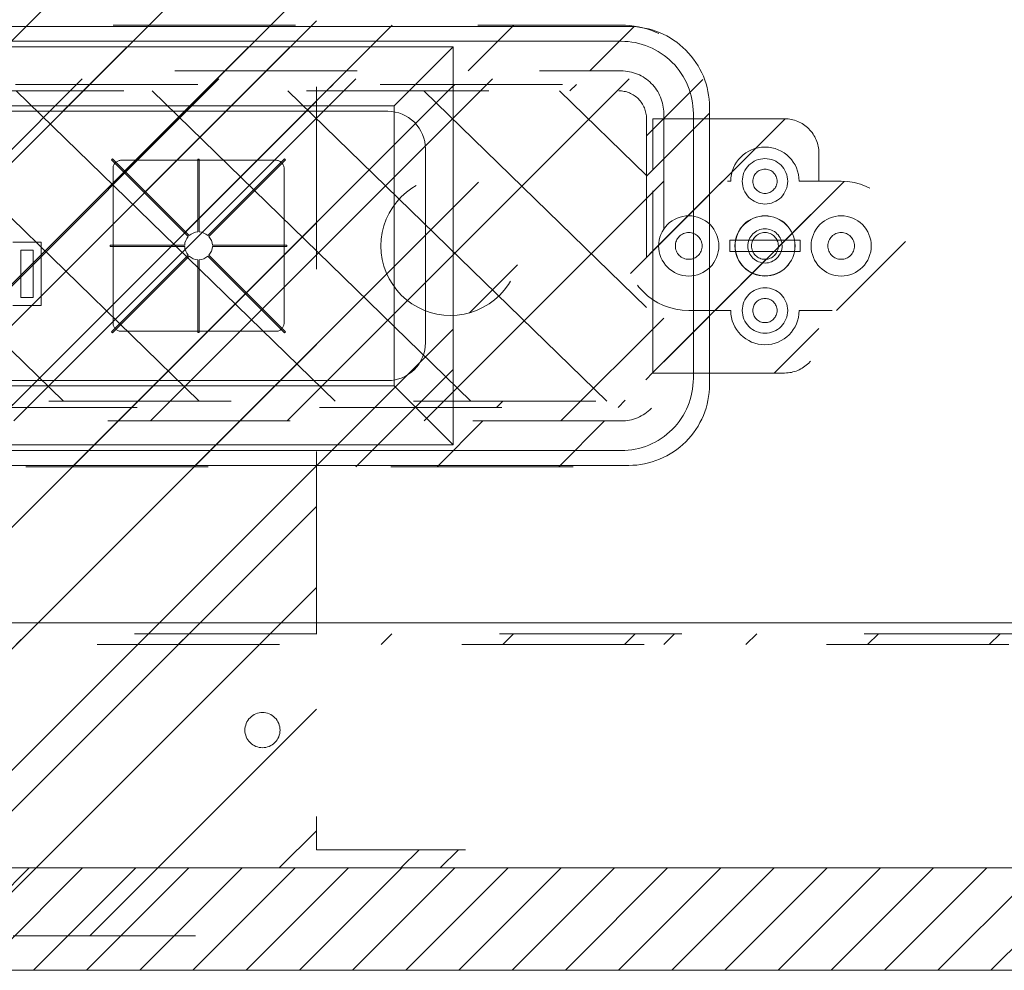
# Model space of a CAD drawing. Header units: inches. Extents: x -416 to -272, y -73 to 47.
# Tile 183 of 206: x -306.79 to -299.6, y -13.47 to -6.52. Entities that reach past the tile are written whole.
import ezdxf

# ---------------------------------------------------------------- set-up
doc = ezdxf.new("R2010")
doc.units = ezdxf.units.IN
doc.header["$LTSCALE"] = 32
doc.header["$MEASUREMENT"] = 0
doc.linetypes.add('Dash Style-1', pattern=[0.083328, 0.041656, -0.041672])
for name, color, linetype, lineweight in [('Black', 7, 'Continuous', 18), ('DashLine', 7, 'Continuous', 13), ('DashLineFill', 7, 'Dash Style-1', 13), ('Dean-Bezel', 7, 'Continuous', 18), ('Drawing', 7, 'Continuous', 18), ('Metal-Black', 7, 'Continuous', 18), ('Metal-UtilityGrommet', 7, 'Continuous', 13), ('None', 7, 'Continuous', 18), ('SolidLine', 7, 'Continuous', 15), ('Wood_1-H', 7, 'Continuous', 13)]:
    doc.layers.add(name, color=color, linetype=linetype, lineweight=lineweight)
doc.layers.add('Electrical', color=1, linetype='Dash Style-1', lineweight=15, true_color=0xff0000)
doc.layers.add('Textile-Cushion', color=7, linetype='Continuous', lineweight=18, true_color=0x4c4c4c)
pattern_1 = [(45, (0, 0), (-1.61302, 1.935715), []), (45, (-1.0608, 1.0608), (-0.472346, 0.4167613), [])]

# ---------------------------------------------------------------- blocks, each defined once
blk = doc.blocks.new('Group-26')
at = {"layer": 'DashLineFill', "linetype": 'Continuous', "lineweight": 13}
h = blk.add_hatch(dxfattribs=at)
h.set_pattern_fill('Steel', color=253, style=0, pattern_type=2)
h.set_pattern_definition(pattern_1)
h.paths.add_polyline_path([(-0.0472, 0.1575), (69.7717, 0.1575), (69.7717, 0.0787), (-0.0472, 0.0787)])
at = {"layer": 'DashLineFill', "flags": 128}
blk.add_lwpolyline([(-0.0472, 0.1575), (69.7717, 0.1575), (69.7717, 0.0787), (-0.0472, 0.0787)], close=True, dxfattribs=at)
blk = doc.blocks.new('Group-27')
at = {"layer": 'None'}
blk.add_blockref('Group-26', (0, 0), dxfattribs=at)
blk = doc.blocks.new('SL Desktop Screen (2D)-3')
at = {"layer": 'None'}
blk.add_blockref('Group-27', (0, 0), dxfattribs=at)
at = {"layer": 'Drawing', "color": 0, "flags": 1}
for tag in ['Tag', 'Catalog', 'Option1', 'Option2', 'Option3', 'Option4', 'Option5', 'Option6', 'Option7', 'Option8', 'Option9', 'Option10', 'Option11', 'Option12', 'Custom', 'FinishGroup', 'Discount', 'Item2', 'Item3', 'Item6', 'Item8', 'Item9', 'Item10', 'Item12', 'Item13', 'Item16', 'Item18', 'Item19', 'Item20', 'Item21', 'Item22', 'Item23', 'Item24', 'Item25', 'Item1', 'Item4', 'Item5', 'Item7', 'Item11', 'Item14', 'Item15', 'Item17']:
    blk.add_attdef(tag, (16.6326, 3.8869), '', height=0.00709, dxfattribs=at)
blk = doc.blocks.new('Group-31')
at = {"layer": 'DashLine', "flags": 128}
for points in [[(-6.3903, 0.2188), (-6.3688, 0.2177), (-6.3476, 0.2145), (-6.3268, 0.2093), (-6.3066, 0.2021), (-6.2872, 0.1929), (-6.2687, 0.1819), (-6.2515, 0.1691), (-6.2356, 0.1547), (-6.2212, 0.1388), (-6.2084, 0.1215), (-6.1974, 0.1031), (-6.1882, 0.0837), (-6.1809, 0.0635), (-6.1757, 0.0427), (-6.1726, 0.0214), (-6.1715, 0), (-6.1726, -0.0214), (-6.1757, -0.0427), (-6.1809, -0.0635), (-6.1882, -0.0837), (-6.1974, -0.1031), (-6.2084, -0.1215), (-6.2212, -0.1388), (-6.2356, -0.1547), (-6.2515, -0.1691), (-6.2687, -0.1819), (-6.2872, -0.1929), (-6.3066, -0.2021), (-6.3268, -0.2093), (-6.3476, -0.2145), (-6.3688, -0.2177), (-6.3903, -0.2188), (-6.4117, -0.2177), (-6.4329, -0.2145), (-6.4538, -0.2093), (-6.474, -0.2021), (-6.4934, -0.1929), (-6.5118, -0.1819), (-6.529, -0.1691), (-6.545, -0.1547), (-6.5594, -0.1388), (-6.5722, -0.1215), (-6.5832, -0.1031), (-6.5924, -0.0837), (-6.5996, -0.0635), (-6.6048, -0.0427), (-6.608, -0.0214), (-6.609, 0), (-6.608, 0.0214), (-6.6048, 0.0427), (-6.5996, 0.0635), (-6.5924, 0.0837), (-6.5832, 0.1031), (-6.5722, 0.1215), (-6.5594, 0.1388), (-6.545, 0.1547), (-6.529, 0.1691), (-6.5118, 0.1819), (-6.4934, 0.1929), (-6.474, 0.2021), (-6.4538, 0.2093), (-6.4329, 0.2145), (-6.4117, 0.2177)], [(-6.3905, 0.125), (-6.3782, 0.1245), (-6.3661, 0.1227), (-6.3542, 0.1198), (-6.3426, 0.1158), (-6.3315, 0.1106), (-6.3209, 0.1043), (-6.311, 0.0971), (-6.3019, 0.0889), (-6.2936, 0.0799), (-6.2862, 0.07), (-6.2799, 0.0596), (-6.2746, 0.0485), (-6.2704, 0.037), (-6.2673, 0.0251), (-6.2654, 0.013), (-6.2648, 0.0007), (-6.2653, -0.0115), (-6.267, -0.0237), (-6.2699, -0.0356), (-6.274, -0.0472), (-6.2792, -0.0583), (-6.2854, -0.0688), (-6.2927, -0.0787), (-6.3009, -0.0879), (-6.3099, -0.0962), (-6.3197, -0.1035), (-6.3302, -0.1099), (-6.3413, -0.1152), (-6.3528, -0.1194), (-6.3647, -0.1225), (-6.3768, -0.1243), (-6.389, -0.125), (-6.4013, -0.1245), (-6.4134, -0.1227), (-6.4254, -0.1198), (-6.4369, -0.1158), (-6.4481, -0.1106), (-6.4586, -0.1043), (-6.4685, -0.0971), (-6.4776, -0.0889), (-6.4859, -0.0799), (-6.4933, -0.07), (-6.4997, -0.0596), (-6.505, -0.0485), (-6.5092, -0.037), (-6.5122, -0.0251), (-6.5141, -0.013), (-6.5148, -0.0007), (-6.5142, 0.0115), (-6.5125, 0.0237), (-6.5096, 0.0356), (-6.5055, 0.0472), (-6.5003, 0.0583), (-6.4941, 0.0688), (-6.4868, 0.0787), (-6.4787, 0.0879), (-6.4696, 0.0962), (-6.4598, 0.1035), (-6.4493, 0.1099), (-6.4383, 0.1152), (-6.4267, 0.1194), (-6.4149, 0.1225), (-6.4027, 0.1243)], [(-6.6477, 0.0417), (-6.1318, 0.0417), (-6.1318, -0.0417), (-6.6477, -0.0417)]]:
    blk.add_lwpolyline(points, close=True, dxfattribs=at)
blk = doc.blocks.new('Group-32')
at = {"layer": 'Textile-Cushion', "color": 31, "true_color": 0xffc198}
for p, q in [((-5.2327, 1.1339), (-2.9029, -1.1339)), ((-4.2398, 1.1339), (-1.9099, -1.1339)), ((-3.2469, 1.1339), (-0.917, -1.1339)), ((-2.2539, 1.1339), (0.0759, -1.1339)), ((-1.261, 1.1339), (1.0688, -1.1339)), ((-0.2681, 1.1339), (2.0618, -1.1339)), ((0.7248, 1.1339), (3.0547, -1.1339)), ((1.7178, 1.1339), (4.0476, -1.1339)), ((2.7107, 1.1339), (5.0405, -1.1339)), ((3.7036, 1.1339), (5.5236, -0.6376)), ((4.6965, 1.1339), (5.5236, 0.3288)), ((-5.5236, 0.4506), (-3.8958, -1.1339)), ((-5.5236, -0.5159), (-4.8887, -1.1339))]:
    blk.add_line(p, q, dxfattribs=at)
blk = doc.blocks.new('Group-33')
at = {"layer": 'Textile-Cushion', "color": 31, "true_color": 0xffc198}
blk.add_blockref('Group-32', (0, 0), dxfattribs=at)
blk = doc.blocks.new('SBDXF2-Shroud (2D)')
at = {"layer": 'DashLineFill', "linetype": 'Continuous', "lineweight": 13}
h = blk.add_hatch(dxfattribs=at)
h.set_pattern_fill('Steel', color=253, style=0, pattern_type=2)
h.set_pattern_definition(pattern_1)
edge = h.paths.add_edge_path()
edge.add_line((-5.5709, 0.9311), (-5.5709, -0.9311))
edge.add_arc((-5.3209, -0.9311), 0.25, 180, 270)
edge.add_line((-5.3209, -1.1811), (5.3209, -1.1811))
edge.add_arc((5.3209, -0.9311), 0.25, 270, 360)
edge.add_line((5.5709, -0.9311), (5.5709, 0.9311))
edge.add_arc((5.3209, 0.9311), 0.25, 0, 90)
edge.add_line((5.3209, 1.1811), (-5.3209, 1.1811))
edge.add_arc((-5.3209, 0.9311), 0.25, 90, 135)
edge.add_arc((-5.3209, 0.9311), 0.25, 135, 180)
edge.add_line((-5.5709, 0.9311), (-5.5709, 0.9311))
edge = h.paths.add_edge_path()
edge.add_arc((-5.3209, -0.9311), 0.2028, 180, 270, ccw=False)
edge.add_line((-5.5236, -0.9311), (-5.5236, 0.9311))
edge.add_arc((-5.3209, 0.9311), 0.2028, 90, 180, ccw=False)
edge.add_line((-5.3209, 1.1339), (5.3209, 1.1339))
edge.add_arc((5.3209, 0.9311), 0.2028, 0, 90, ccw=False)
edge.add_line((5.5236, 0.9311), (5.5236, -0.9311))
edge.add_arc((5.3209, -0.9311), 0.2028, -90, 0, ccw=False)
edge.add_line((5.3209, -1.1339), (-5.3209, -1.1339))
h = blk.add_hatch(dxfattribs=at)
h.set_pattern_fill('Steel', color=253, style=0, pattern_type=2)
h.set_pattern_definition(pattern_1)
edge = h.paths.add_edge_path()
edge.add_line((-6.5335, -0.9291), (-5.5709, -0.9291))
edge.add_line((-5.5709, -0.9291), (-5.5709, 0.9291))
edge.add_line((-5.5709, 0.9291), (-6.5335, 0.9291))
edge.add_arc((-6.5335, 0.6791), 0.25, 90, 180)
edge.add_line((-6.7835, 0.6791), (-6.7835, -0.6791))
edge.add_arc((-6.5335, -0.6791), 0.25, 180, 225)
edge.add_arc((-6.5335, -0.6791), 0.25, 225, 270)
edge.add_line((-6.5335, -0.9291), (-6.5335, -0.9291))
at = {"layer": 'DashLineFill', "flags": 128}
for points in [[(-5.5709, 0.9311), (-5.5709, -0.9311, 0.414214), (-5.3209, -1.1811), (5.3209, -1.1811, 0.414214), (5.5709, -0.9311), (5.5709, 0.9311, 0.414214), (5.3209, 1.1811), (-5.3209, 1.1811, 0.198912), (-5.4976, 1.1079, 0.198912), (-5.5709, 0.9311)], [(-5.3209, -1.1339, -0.414214), (-5.5236, -0.9311), (-5.5236, 0.9311, -0.414214), (-5.3209, 1.1339), (5.3209, 1.1339, -0.414214), (5.5236, 0.9311), (5.5236, -0.9311, -0.414214), (5.3209, -1.1339)], [(-6.5335, -0.9291), (-5.5709, -0.9291), (-5.5709, 0.9291), (-6.5335, 0.9291, 0.414214), (-6.7835, 0.6791), (-6.7835, -0.6791, 0.198912), (-6.7102, -0.8559, 0.198912), (-6.5335, -0.9291)]]:
    blk.add_lwpolyline(points, format="xyb", close=True, dxfattribs=at)
at = {"layer": 'Metal-Black', "color": 7}
blk.add_blockref('Group-31', (0, 0), dxfattribs=at)
at = {"layer": 'Metal-UtilityGrommet', "color": 7}
blk.add_blockref('Group-33', (0, 0), dxfattribs=at)
blk = doc.blocks.new('1BPJHN-ShroudBracket (2D)')
at = {"layer": 'DashLineFill', "linetype": 'Continuous', "lineweight": 13}
h = blk.add_hatch(dxfattribs=at)
h.set_pattern_fill('Steel', color=253, style=0, pattern_type=2)
h.set_pattern_definition(pattern_1)
edge = h.paths.add_edge_path()
edge.add_line((0.5571, 0.4724), (0.25, 0.4724))
edge.add_arc((0, 0.4724), 0.25, 0, 180)
edge.add_line((-0.25, 0.4724), (-0.5571, 0.4724))
edge.add_arc((-0.5571, 0), 0.4724, 90, 270)
edge.add_line((-0.5571, -0.4724), (-0.25, -0.4724))
edge.add_arc((0, -0.4724), 0.25, 180, 360)
edge.add_line((0.25, -0.4724), (0.5571, -0.4724))
edge.add_arc((0.5571, 0), 0.4724, 270, 450)
edge.add_line((0.5571, 0.4724), (0.5571, 0.4724))
edge = h.paths.add_edge_path()
edge.add_arc((0, 0), 0.0979, 0, 180, ccw=False)
edge.add_arc((0, 0), 0.0979, 180, 360, ccw=False)
edge = h.paths.add_edge_path()
edge.add_arc((0, 0.4724), 0.0885, 0, 180, ccw=False)
edge.add_arc((0, 0.4724), 0.0885, 180, 360, ccw=False)
edge = h.paths.add_edge_path()
edge.add_arc((-0.5571, 0), 0.098, 0, 180, ccw=False)
edge.add_arc((-0.5571, 0), 0.098, 180, 360, ccw=False)
edge = h.paths.add_edge_path()
edge.add_arc((0.5571, 0), 0.098, 0, 180, ccw=False)
edge.add_arc((0.5571, 0), 0.098, 180, 360, ccw=False)
edge = h.paths.add_edge_path()
edge.add_arc((0, -0.4724), 0.0885, 0, 180, ccw=False)
edge.add_arc((0, -0.4724), 0.0885, 180, 360, ccw=False)
at = {"layer": 'DashLine', "flags": 128}
for points in [[(0, 0.6384), (0.0163, 0.6376), (0.0324, 0.6353), (0.0482, 0.6313), (0.0635, 0.6258), (0.0783, 0.6188), (0.0922, 0.6105), (0.1053, 0.6008), (0.1174, 0.5898), (0.1283, 0.5778), (0.138, 0.5647), (0.1464, 0.5507), (0.1534, 0.536), (0.1589, 0.5206), (0.1628, 0.5048), (0.1652, 0.4887), (0.166, 0.4724), (0.1652, 0.4562), (0.1628, 0.4401), (0.1589, 0.4243), (0.1534, 0.4089), (0.1464, 0.3942), (0.138, 0.3802), (0.1283, 0.3671), (0.1174, 0.3551), (0.1053, 0.3441), (0.0922, 0.3344), (0.0783, 0.326), (0.0635, 0.3191), (0.0482, 0.3136), (0.0324, 0.3096), (0.0163, 0.3072), (0, 0.3064), (-0.0163, 0.3072), (-0.0324, 0.3096), (-0.0482, 0.3136), (-0.0635, 0.3191), (-0.0783, 0.326), (-0.0922, 0.3344), (-0.1053, 0.3441), (-0.1174, 0.3551), (-0.1283, 0.3671), (-0.138, 0.3802), (-0.1464, 0.3942), (-0.1534, 0.4089), (-0.1589, 0.4243), (-0.1628, 0.4401), (-0.1652, 0.4562), (-0.166, 0.4724), (-0.1652, 0.4887), (-0.1628, 0.5048), (-0.1589, 0.5206), (-0.1534, 0.536), (-0.1464, 0.5507), (-0.138, 0.5647), (-0.1283, 0.5778), (-0.1174, 0.5898), (-0.1053, 0.6008), (-0.0922, 0.6105), (-0.0783, 0.6188), (-0.0635, 0.6258), (-0.0482, 0.6313), (-0.0324, 0.6353), (-0.0163, 0.6376)], [(-0.5571, 0.22), (-0.5355, 0.2189), (-0.5142, 0.2158), (-0.4932, 0.2105), (-0.4729, 0.2033), (-0.4534, 0.194), (-0.4349, 0.1829), (-0.4175, 0.1701), (-0.4015, 0.1556), (-0.387, 0.1396), (-0.3742, 0.1222), (-0.3631, 0.1037), (-0.3538, 0.0842), (-0.3466, 0.0639), (-0.3413, 0.0429), (-0.3381, 0.0216), (-0.3371, 0), (-0.3381, -0.0216), (-0.3413, -0.0429), (-0.3466, -0.0639), (-0.3538, -0.0842), (-0.3631, -0.1037), (-0.3742, -0.1222), (-0.387, -0.1396), (-0.4015, -0.1556), (-0.4175, -0.1701), (-0.4349, -0.1829), (-0.4534, -0.194), (-0.4729, -0.2033), (-0.4932, -0.2105), (-0.5142, -0.2158), (-0.5355, -0.2189), (-0.5571, -0.22), (-0.5787, -0.2189), (-0.6, -0.2158), (-0.6209, -0.2105), (-0.6413, -0.2033), (-0.6608, -0.194), (-0.6793, -0.1829), (-0.6967, -0.1701), (-0.7127, -0.1556), (-0.7271, -0.1396), (-0.74, -0.1222), (-0.7511, -0.1037), (-0.7603, -0.0842), (-0.7676, -0.0639), (-0.7729, -0.0429), (-0.776, -0.0216), (-0.7771, 0), (-0.776, 0.0216), (-0.7729, 0.0429), (-0.7676, 0.0639), (-0.7603, 0.0842), (-0.7511, 0.1037), (-0.74, 0.1222), (-0.7271, 0.1396), (-0.7127, 0.1556), (-0.6967, 0.1701), (-0.6793, 0.1829), (-0.6608, 0.194), (-0.6413, 0.2033), (-0.6209, 0.2105), (-0.6, 0.2158), (-0.5787, 0.2189)], [(0, 0.22), (0.0216, 0.2189), (0.0429, 0.2158), (0.0639, 0.2105), (0.0842, 0.2033), (0.1037, 0.194), (0.1222, 0.1829), (0.1396, 0.1701), (0.1556, 0.1556), (0.1701, 0.1396), (0.1829, 0.1222), (0.194, 0.1037), (0.2033, 0.0842), (0.2105, 0.0639), (0.2158, 0.0429), (0.2189, 0.0216), (0.22, 0), (0.2189, -0.0216), (0.2158, -0.0429), (0.2105, -0.0639), (0.2033, -0.0842), (0.194, -0.1037), (0.1829, -0.1222), (0.1701, -0.1396), (0.1556, -0.1556), (0.1396, -0.1701), (0.1222, -0.1829), (0.1037, -0.194), (0.0842, -0.2033), (0.0639, -0.2105), (0.0429, -0.2158), (0.0216, -0.2189), (0, -0.22), (-0.0216, -0.2189), (-0.0429, -0.2158), (-0.0639, -0.2105), (-0.0842, -0.2033), (-0.1037, -0.194), (-0.1222, -0.1829), (-0.1396, -0.1701), (-0.1556, -0.1556), (-0.1701, -0.1396), (-0.1829, -0.1222), (-0.194, -0.1037), (-0.2033, -0.0842), (-0.2105, -0.0639), (-0.2158, -0.0429), (-0.2189, -0.0216), (-0.22, 0), (-0.2189, 0.0216), (-0.2158, 0.0429), (-0.2105, 0.0639), (-0.2033, 0.0842), (-0.194, 0.1037), (-0.1829, 0.1222), (-0.1701, 0.1396), (-0.1556, 0.1556), (-0.1396, 0.1701), (-0.1222, 0.1829), (-0.1037, 0.194), (-0.0842, 0.2033), (-0.0639, 0.2105), (-0.0429, 0.2158), (-0.0216, 0.2189)], [(0.5571, 0.22), (0.5787, 0.2189), (0.6, 0.2158), (0.6209, 0.2105), (0.6413, 0.2033), (0.6608, 0.194), (0.6793, 0.1829), (0.6967, 0.1701), (0.7127, 0.1556), (0.7271, 0.1396), (0.74, 0.1222), (0.7511, 0.1037), (0.7603, 0.0842), (0.7676, 0.0639), (0.7729, 0.0429), (0.776, 0.0216), (0.7771, 0), (0.776, -0.0216), (0.7729, -0.0429), (0.7676, -0.0639), (0.7603, -0.0842), (0.7511, -0.1037), (0.74, -0.1222), (0.7271, -0.1396), (0.7127, -0.1556), (0.6967, -0.1701), (0.6793, -0.1829), (0.6608, -0.194), (0.6413, -0.2033), (0.6209, -0.2105), (0.6, -0.2158), (0.5787, -0.2189), (0.5571, -0.22), (0.5355, -0.2189), (0.5142, -0.2158), (0.4932, -0.2105), (0.4729, -0.2033), (0.4534, -0.194), (0.4349, -0.1829), (0.4175, -0.1701), (0.4015, -0.1556), (0.387, -0.1396), (0.3742, -0.1222), (0.3631, -0.1037), (0.3538, -0.0842), (0.3466, -0.0639), (0.3413, -0.0429), (0.3381, -0.0216), (0.3371, 0), (0.3381, 0.0216), (0.3413, 0.0429), (0.3466, 0.0639), (0.3538, 0.0842), (0.3631, 0.1037), (0.3742, 0.1222), (0.387, 0.1396), (0.4015, 0.1556), (0.4175, 0.1701), (0.4349, 0.1829), (0.4534, 0.194), (0.4729, 0.2033), (0.4932, 0.2105), (0.5142, 0.2158), (0.5355, 0.2189)], [(0.5571, 0.0979), (0.5667, 0.0975), (0.5762, 0.0961), (0.5855, 0.0937), (0.5946, 0.0905), (0.6033, 0.0864), (0.6115, 0.0814), (0.6192, 0.0757), (0.6263, 0.0693), (0.6328, 0.0621), (0.6385, 0.0544), (0.6435, 0.0462), (0.6476, 0.0375), (0.6508, 0.0284), (0.6532, 0.0191), (0.6546, 0.0096), (0.655, 0), (0.6546, -0.0096), (0.6532, -0.0191), (0.6508, -0.0284), (0.6476, -0.0375), (0.6435, -0.0462), (0.6385, -0.0544), (0.6328, -0.0621), (0.6263, -0.0693), (0.6192, -0.0757), (0.6115, -0.0814), (0.6033, -0.0864), (0.5946, -0.0905), (0.5855, -0.0937), (0.5762, -0.0961), (0.5667, -0.0975), (0.5571, -0.098), (0.5475, -0.0975), (0.538, -0.0961), (0.5287, -0.0937), (0.5196, -0.0905), (0.5109, -0.0864), (0.5027, -0.0814), (0.4949, -0.0757), (0.4878, -0.0693), (0.4814, -0.0621), (0.4756, -0.0544), (0.4707, -0.0462), (0.4666, -0.0375), (0.4634, -0.0284), (0.461, -0.0191), (0.4596, -0.0096), (0.4591, 0), (0.4596, 0.0096), (0.461, 0.0191), (0.4634, 0.0284), (0.4666, 0.0375), (0.4707, 0.0462), (0.4756, 0.0544), (0.4814, 0.0621), (0.4878, 0.0693), (0.4949, 0.0757), (0.5027, 0.0814), (0.5109, 0.0864), (0.5196, 0.0905), (0.5287, 0.0937), (0.538, 0.0961), (0.5475, 0.0975)], [(0, -0.3064), (0.0163, -0.3072), (0.0324, -0.3096), (0.0482, -0.3136), (0.0635, -0.3191), (0.0783, -0.326), (0.0922, -0.3344), (0.1053, -0.3441), (0.1174, -0.3551), (0.1283, -0.3671), (0.138, -0.3802), (0.1464, -0.3942), (0.1534, -0.4089), (0.1589, -0.4243), (0.1628, -0.4401), (0.1652, -0.4562), (0.166, -0.4724), (0.1652, -0.4887), (0.1628, -0.5048), (0.1589, -0.5206), (0.1534, -0.536), (0.1464, -0.5507), (0.138, -0.5647), (0.1283, -0.5778), (0.1174, -0.5898), (0.1053, -0.6008), (0.0922, -0.6105), (0.0783, -0.6188), (0.0635, -0.6258), (0.0482, -0.6313), (0.0324, -0.6353), (0.0163, -0.6376), (0, -0.6384), (-0.0163, -0.6376), (-0.0324, -0.6353), (-0.0482, -0.6313), (-0.0635, -0.6258), (-0.0783, -0.6188), (-0.0922, -0.6105), (-0.1053, -0.6008), (-0.1174, -0.5898), (-0.1283, -0.5778), (-0.138, -0.5647), (-0.1464, -0.5507), (-0.1534, -0.536), (-0.1589, -0.5206), (-0.1628, -0.5048), (-0.1652, -0.4887), (-0.166, -0.4724), (-0.1652, -0.4562), (-0.1628, -0.4401), (-0.1589, -0.4243), (-0.1534, -0.4089), (-0.1464, -0.3942), (-0.138, -0.3802), (-0.1283, -0.3671), (-0.1174, -0.3551), (-0.1053, -0.3441), (-0.0922, -0.3344), (-0.0783, -0.326), (-0.0635, -0.3191), (-0.0482, -0.3136), (-0.0324, -0.3096), (-0.0163, -0.3072)]]:
    blk.add_lwpolyline(points, close=True, dxfattribs=at)
at = {"layer": 'DashLineFill', "flags": 128}
for points in [[(0.5571, 0.4724), (0.25, 0.4724, 1), (-0.25, 0.4724), (-0.5571, 0.4724, 1), (-0.5571, -0.4724), (-0.25, -0.4724, 1), (0.25, -0.4724), (0.5571, -0.4724, 1), (0.5571, 0.4724)], [(-0.0885, 0.4724, -1), (0.0885, 0.4724, -1)], [(-0.655, 0, -1), (-0.4591, 0, -1)], [(-0.098, 0, -1), (0.0979, 0, -1)], [(0.4591, 0, -1), (0.655, 0, -1)], [(-0.0885, -0.4724, -1), (0.0885, -0.4724, -1)]]:
    blk.add_lwpolyline(points, format="xyb", close=True, dxfattribs=at)
blk = doc.blocks.new('Group-39')
at = {"layer": 'Dean-Bezel'}
for p, q in [((4.11, 1.4545), (-4.11, 1.4545)), ((-4.11, 1.4545), (-4.11, -1.4545)), ((-4.0735, 1.4178), (-4.11, 1.4545)), ((-3.9184, 1.2621), (-4.0735, 1.4178)), ((-3.6805, 1.024), (-3.6797, 1.023)), ((-3.6785, 1.023), (-3.6797, 1.023)), ((-2.8732, 0.5752), (-2.872, 0.5802)), ((-2.872, 0.5802), (-2.8705, 0.5851)), ((-2.8705, 0.5851), (-2.8685, 0.5899)), ((-2.8685, 0.5899), (-2.8661, 0.5945)), ((-2.8661, 0.5945), (-2.8634, 0.5988)), ((-2.8634, 0.5988), (-2.8602, 0.6029)), ((-2.8602, 0.6029), (-2.8568, 0.6067)), ((-2.8568, 0.6067), (-2.853, 0.6102)), ((-2.853, 0.6102), (-2.8489, 0.6133)), ((-2.8489, 0.6133), (-2.8445, 0.6161)), ((-2.8445, 0.6161), (-2.84, 0.6185)), ((-2.84, 0.6185), (-2.8352, 0.6204)), ((-2.8352, 0.6204), (-2.8303, 0.622)), ((-2.8303, 0.622), (-2.8253, 0.6231)), ((-2.8253, 0.6231), (-2.8201, 0.6238)), ((-2.8201, 0.6238), (-2.815, 0.624)), ((-1.6831, 0.624), (-2.815, 0.624)), ((-1.6831, 0.624), (-1.678, 0.6238)), ((-1.678, 0.6238), (-1.6729, 0.6231)), ((-1.6729, 0.6231), (-1.6678, 0.622)), ((-1.6678, 0.622), (-1.6629, 0.6204)), ((-1.6629, 0.6204), (-1.6582, 0.6185)), ((-1.6582, 0.6185), (-1.6536, 0.6161)), ((-1.6536, 0.6161), (-1.6492, 0.6133)), ((-1.6492, 0.6133), (-1.6451, 0.6102)), ((-1.6451, 0.6102), (-1.6414, 0.6067)), ((-1.6414, 0.6067), (-1.6379, 0.6029)), ((-1.6379, 0.6029), (-1.6347, 0.5988)), ((-1.6347, 0.5988), (-1.632, 0.5945)), ((-1.632, 0.5945), (-1.6296, 0.5899)), ((-1.6296, 0.5899), (-1.6276, 0.5851)), ((-1.6276, 0.5851), (-1.6261, 0.5802)), ((-1.6261, 0.5802), (-1.625, 0.5752)), ((-2.8738, 0.5701), (-2.8741, -0.5669)), ((-2.8738, 0.5701), (-2.8732, 0.5752)), ((-1.625, 0.5752), (-1.6243, 0.5701)), ((-1.6243, 0.5701), (-1.6241, -0.5669)), ((-1.0997, 0.4362), (-1.0997, -0.0282)), ((-0.8903, 0.4362), (-1.0997, 0.4362)), ((-1.0406, 0.0309), (-1.0406, 0.3771)), ((-0.9494, 0.3771), (-1.0406, 0.3771)), ((-0.9494, 0.3771), (-0.9494, 0.0309)), ((-0.9494, 0.0309), (-1.0406, 0.0309)), ((-0.8903, -0.0282), (-1.0997, -0.0282)), ((-2.8738, -0.5721), (-2.8741, -0.5669)), ((-2.8732, -0.5772), (-2.8738, -0.5721)), ((-1.6243, -0.5721), (-1.625, -0.5772)), ((-1.6241, -0.5669), (-1.6243, -0.5721)), ((-2.872, -0.5822), (-2.8732, -0.5772)), ((-2.8705, -0.5871), (-2.872, -0.5822)), ((-2.8685, -0.5919), (-2.8705, -0.5871)), ((-2.8661, -0.5965), (-2.8685, -0.5919)), ((-2.8634, -0.6008), (-2.8661, -0.5965)), ((-2.8602, -0.6049), (-2.8634, -0.6008)), ((-2.8568, -0.6087), (-2.8602, -0.6049)), ((-2.853, -0.6122), (-2.8568, -0.6087)), ((-2.8489, -0.6153), (-2.853, -0.6122)), ((-2.8445, -0.6181), (-2.8489, -0.6153)), ((-2.84, -0.6205), (-2.8445, -0.6181)), ((-2.8352, -0.6224), (-2.84, -0.6205)), ((-2.8303, -0.624), (-2.8352, -0.6224)), ((-2.8253, -0.6251), (-2.8303, -0.624)), ((-2.8201, -0.6258), (-2.8253, -0.6251)), ((-2.815, -0.626), (-2.8201, -0.6258)), ((-1.6831, -0.626), (-2.815, -0.626)), ((-1.678, -0.6258), (-1.6831, -0.626)), ((-1.6729, -0.6251), (-1.678, -0.6258)), ((-1.6678, -0.624), (-1.6729, -0.6251)), ((-1.6629, -0.6224), (-1.6678, -0.624)), ((-1.6582, -0.6205), (-1.6629, -0.6224)), ((-1.6536, -0.6181), (-1.6582, -0.6205)), ((-1.6492, -0.6153), (-1.6536, -0.6181)), ((-1.6451, -0.6122), (-1.6492, -0.6153)), ((-1.6414, -0.6087), (-1.6451, -0.6122)), ((-1.6379, -0.6049), (-1.6414, -0.6087)), ((-1.6347, -0.6008), (-1.6379, -0.6049)), ((-1.632, -0.5965), (-1.6347, -0.6008)), ((-1.6296, -0.5919), (-1.632, -0.5965)), ((-1.6276, -0.5871), (-1.6296, -0.5919)), ((-1.6261, -0.5822), (-1.6276, -0.5871)), ((-1.625, -0.5772), (-1.6261, -0.5822)), ((-4.11, -1.4545), (-3.9132, -1.2577)), ((4.11, -1.4545), (-4.11, -1.4545))]:
    blk.add_line(p, q, dxfattribs=at)
blk = doc.blocks.new('Dean-PPUG-BK (2D)')
at = {"layer": 'DashLineFill', "linetype": 'Continuous', "lineweight": 13}
h = blk.add_hatch(dxfattribs=at)
h.set_pattern_fill('Steel', color=253, style=0, pattern_type=2)
h.set_pattern_definition(pattern_1)
h.paths.add_polyline_path([(-4.11, 1.4545), (4.11, 1.4545), (4.11, -1.4545), (-4.11, -1.4545)])
h = blk.add_hatch(dxfattribs=at)
h.set_pattern_fill('Steel', color=253, style=0, pattern_type=2)
h.set_pattern_definition(pattern_1)
h.paths.add_polyline_path([(-4.091, 0.5085), (-4.0412, 0.5061), (-3.9918, 0.4987), (-3.9434, 0.4866), (-3.8964, 0.4698), (-3.8513, 0.4485), (-3.8085, 0.4228), (-3.7684, 0.3931), (-3.7314, 0.3596), (-3.6979, 0.3226), (-3.6682, 0.2825), (-3.6425, 0.2397), (-3.6212, 0.1946), (-3.6044, 0.1476), (-3.5923, 0.0992), (-3.5849, 0.0498), (-3.5825, 0), (-3.5849, -0.0498), (-3.5923, -0.0992), (-3.6044, -0.1476), (-3.6212, -0.1946), (-3.6425, -0.2397), (-3.6682, -0.2825), (-3.6979, -0.3226), (-3.7314, -0.3596), (-3.7684, -0.3931), (-3.8085, -0.4228), (-3.8513, -0.4485), (-3.8964, -0.4698), (-3.9434, -0.4866), (-3.9918, -0.4987), (-4.0412, -0.5061), (-4.091, -0.5085), (-4.1408, -0.5061), (-4.1902, -0.4987), (-4.2386, -0.4866), (-4.2856, -0.4698), (-4.3307, -0.4485), (-4.3735, -0.4228), (-4.4136, -0.3931), (-4.4506, -0.3596), (-4.4841, -0.3226), (-4.5138, -0.2825), (-4.5395, -0.2397), (-4.5608, -0.1946), (-4.5776, -0.1476), (-4.5897, -0.0992), (-4.5971, -0.0498), (-4.5995, 0), (-4.5971, 0.0498), (-4.5897, 0.0992), (-4.5776, 0.1476), (-4.5608, 0.1946), (-4.5395, 0.2397), (-4.5138, 0.2825), (-4.4841, 0.3226), (-4.4506, 0.3596), (-4.4136, 0.3931), (-4.3735, 0.4228), (-4.3307, 0.4485), (-4.2856, 0.4698), (-4.2386, 0.4866), (-4.1902, 0.4987), (-4.1408, 0.5061)])
at = {"layer": 'Black', "color": 9}
for p, q in [((-4.11, 1.4545), (-3.6785, 1.023)), ((-4.11, -1.4545), (-3.6785, -1.023))]:
    blk.add_line(p, q, dxfattribs=at)
at = {"layer": 'Black', "color": 9, "flags": 128}
blk.add_lwpolyline([(-3.6785, 1.023), (3.6785, 1.023), (3.6785, -1.023), (-3.6785, -1.023)], close=True, dxfattribs=at)
at = {"layer": 'DashLineFill', "flags": 128}
for points in [[(-4.11, 1.4545), (4.11, 1.4545), (4.11, -1.4545), (-4.11, -1.4545)], [(-4.091, 0.5085), (-4.0412, 0.5061), (-3.9918, 0.4987), (-3.9434, 0.4866), (-3.8964, 0.4698), (-3.8513, 0.4485), (-3.8085, 0.4228), (-3.7684, 0.3931), (-3.7314, 0.3596), (-3.6979, 0.3226), (-3.6682, 0.2825), (-3.6425, 0.2397), (-3.6212, 0.1946), (-3.6044, 0.1476), (-3.5923, 0.0992), (-3.5849, 0.0498), (-3.5825, 0), (-3.5849, -0.0498), (-3.5923, -0.0992), (-3.6044, -0.1476), (-3.6212, -0.1946), (-3.6425, -0.2397), (-3.6682, -0.2825), (-3.6979, -0.3226), (-3.7314, -0.3596), (-3.7684, -0.3931), (-3.8085, -0.4228), (-3.8513, -0.4485), (-3.8964, -0.4698), (-3.9434, -0.4866), (-3.9918, -0.4987), (-4.0412, -0.5061), (-4.091, -0.5085), (-4.1408, -0.5061), (-4.1902, -0.4987), (-4.2386, -0.4866), (-4.2856, -0.4698), (-4.3307, -0.4485), (-4.3735, -0.4228), (-4.4136, -0.3931), (-4.4506, -0.3596), (-4.4841, -0.3226), (-4.5138, -0.2825), (-4.5395, -0.2397), (-4.5608, -0.1946), (-4.5776, -0.1476), (-4.5897, -0.0992), (-4.5971, -0.0498), (-4.5995, 0), (-4.5971, 0.0498), (-4.5897, 0.0992), (-4.5776, 0.1476), (-4.5608, 0.1946), (-4.5395, 0.2397), (-4.5138, 0.2825), (-4.4841, 0.3226), (-4.4506, 0.3596), (-4.4136, 0.3931), (-4.3735, 0.4228), (-4.3307, 0.4485), (-4.2856, 0.4698), (-4.2386, 0.4866), (-4.1902, 0.4987), (-4.1408, 0.5061)]]:
    blk.add_lwpolyline(points, close=True, dxfattribs=at)
at = {"layer": 'SolidLine', "flags": 128}
blk.add_lwpolyline([(-2.244, -0.6335), (-2.254, -0.6335), (-2.254, -0.1019, -0.173417), (-2.3172, -0.0757), (-2.8785, -0.637), (-2.8856, -0.63), (-2.3242, -0.0687, -0.173417), (-2.3504, -0.0055), (-2.8951, -0.0055), (-2.8951, 0.0045), (-2.3504, 0.0045, -0.173417), (-2.3242, 0.0676), (-2.8856, 0.629), (-2.8785, 0.636), (-2.3172, 0.0747, -0.173417), (-2.254, 0.1009), (-2.254, 0.6325), (-2.244, 0.6325), (-2.244, 0.1009, -0.173417), (-2.1809, 0.0747), (-1.6196, 0.636), (-1.6125, 0.629), (-2.1738, 0.0676, -0.173417), (-2.1476, 0.0045), (-1.6029, 0.0045), (-1.6029, -0.0055), (-2.1476, -0.0055, -0.173417), (-2.1738, -0.0687), (-1.6125, -0.63), (-1.6196, -0.637), (-2.1809, -0.0757, -0.173417), (-2.244, -0.1019)], format="xyb", close=True, dxfattribs=at)
at = {"layer": 'Black', "color": 7}
blk.add_blockref('Group-39', (0, 0), dxfattribs=at)
blk = doc.blocks.new('Group-104')
at = {"layer": 'DashLine', "flags": 128}
blk.add_lwpolyline([(1.1142, -2.5591), (70.8937, -2.5591), (70.8937, -30), (1.1142, -30)], close=True, dxfattribs=at)
at = {"layer": 'SolidLine', "flags": 128}
blk.add_lwpolyline([(1.1142, -2.5591), (70.8937, -2.5591), (70.8937, -30), (1.1142, -30)], close=True, dxfattribs=at)
blk.add_lwpolyline([(32.0965, -4.6063, -0.414214), (32.372, -4.3307), (39.6358, -4.3307, -0.414214), (39.9114, -4.6063), (39.9114, -6.0236, -0.414214), (39.6358, -6.2992), (32.372, -6.2992, -0.414214), (32.0965, -6.0236)], format="xyb", close=True, dxfattribs=at)
at = {"layer": 'SolidLine', "color": 7}
for name, p in [('Dean-PPUG-BK (2D)', (36.0039, -5.315)), ('SBDXF2-Shroud (2D)', (36.0039, -5.315)), ('1BPJHN-ShroudBracket (2D)', (29.6142, -5.315))]:
    blk.add_blockref(name, p, dxfattribs=at)
blk = doc.blocks.new('1BRPX9-Util_Bkt_Lg-N (2D)')
at = {"layer": 'DashLineFill', "linetype": 'Continuous', "lineweight": 13}
h = blk.add_hatch(dxfattribs=at)
h.set_pattern_fill('Steel', color=253, style=0, pattern_type=2)
h.set_pattern_definition(pattern_1)
edge = h.paths.add_edge_path()
edge.add_line((-4.4685, 7.5394), (-2.4213, 7.5394))
edge.add_line((-2.4213, 7.5394), (-2.4213, 7.9173))
edge.add_arc((-2.3031, 7.9173), 0.1181, 90, 180, ccw=False)
edge.add_line((-2.3031, 8.0354), (2.3031, 8.0354))
edge.add_arc((2.3031, 7.9173), 0.1181, 0, 90, ccw=False)
edge.add_line((2.4213, 7.9173), (2.4213, 7.5394))
edge.add_line((2.4213, 7.5394), (4.4685, 7.5394))
edge.add_line((4.4685, 7.5394), (4.4685, 7.4055))
edge.add_line((4.4685, 7.4055), (3.1299, 7.4055))
edge.add_line((3.1299, 7.4055), (3.1299, -2.0118))
edge.add_line((3.1299, -2.0118), (4.4685, -2.0118))
edge.add_line((4.4685, -2.0118), (4.4685, -2.1457))
edge.add_line((4.4685, -2.1457), (2.4213, -2.1457))
edge.add_line((2.4213, -2.1457), (2.4213, -2.5236))
edge.add_arc((2.3031, -2.5236), 0.1181, 270, 360, ccw=False)
edge.add_line((2.3031, -2.6417), (-2.3031, -2.6417))
edge.add_arc((-2.3031, -2.5236), 0.1181, 180, 270, ccw=False)
edge.add_line((-2.4213, -2.5236), (-2.4213, -2.1457))
edge.add_line((-2.4213, -2.1457), (-4.4685, -2.1457))
edge.add_line((-4.4685, -2.1457), (-4.4685, -2.0118))
edge.add_line((-4.4685, -2.0118), (-3.1299, -2.0118))
edge.add_line((-3.1299, -2.0118), (-3.1299, 7.4055))
edge.add_line((-3.1299, 7.4055), (-4.4685, 7.4055))
edge.add_line((-4.4685, 7.4055), (-4.4685, 7.5394))
at = {"layer": 'DashLineFill', "flags": 128}
blk.add_lwpolyline([(-4.4685, 7.5394), (-2.4213, 7.5394), (-2.4213, 7.9173, -0.414214), (-2.3031, 8.0354), (2.3031, 8.0354, -0.414214), (2.4213, 7.9173), (2.4213, 7.5394), (4.4685, 7.5394), (4.4685, 7.4055), (3.1299, 7.4055), (3.1299, -2.0118), (4.4685, -2.0118), (4.4685, -2.1457), (2.4213, -2.1457), (2.4213, -2.5236, -0.414214), (2.3031, -2.6417), (-2.3031, -2.6417, -0.414214), (-2.4213, -2.5236), (-2.4213, -2.1457), (-4.4685, -2.1457), (-4.4685, -2.0118), (-3.1299, -2.0118), (-3.1299, 7.4055), (-4.4685, 7.4055)], format="xyb", close=True, dxfattribs=at)
at = {"layer": 'SolidLine', "flags": 128}
blk.add_lwpolyline([(-2.7362, 6.403), (-2.7488, 6.4036), (-2.7613, 6.4055), (-2.7735, 6.4085), (-2.7854, 6.4128), (-2.7968, 6.4182), (-2.8076, 6.4247), (-2.8177, 6.4322), (-2.8271, 6.4406), (-2.8356, 6.45), (-2.8431, 6.4601), (-2.8495, 6.4709), (-2.8549, 6.4823), (-2.8592, 6.4942), (-2.8623, 6.5064), (-2.8641, 6.5189), (-2.8647, 6.5315), (-2.8641, 6.5441), (-2.8623, 6.5566), (-2.8592, 6.5688), (-2.8549, 6.5807), (-2.8495, 6.5921), (-2.8431, 6.6029), (-2.8356, 6.613), (-2.8271, 6.6224), (-2.8177, 6.6308), (-2.8076, 6.6383), (-2.7968, 6.6448), (-2.7854, 6.6502), (-2.7735, 6.6545), (-2.7613, 6.6575), (-2.7488, 6.6594), (-2.7362, 6.66), (-2.7236, 6.6594), (-2.7112, 6.6575), (-2.6989, 6.6545), (-2.687, 6.6502), (-2.6756, 6.6448), (-2.6648, 6.6383), (-2.6547, 6.6308), (-2.6454, 6.6224), (-2.6369, 6.613), (-2.6294, 6.6029), (-2.6229, 6.5921), (-2.6175, 6.5807), (-2.6133, 6.5688), (-2.6102, 6.5566), (-2.6083, 6.5441), (-2.6077, 6.5315), (-2.6083, 6.5189), (-2.6102, 6.5064), (-2.6133, 6.4942), (-2.6175, 6.4823), (-2.6229, 6.4709), (-2.6294, 6.4601), (-2.6369, 6.45), (-2.6454, 6.4406), (-2.6547, 6.4322), (-2.6648, 6.4247), (-2.6756, 6.4182), (-2.687, 6.4128), (-2.6989, 6.4085), (-2.7112, 6.4055), (-2.7236, 6.4036)], close=True, dxfattribs=at)
blk = doc.blocks.new('Group-44')
at = {"layer": 'Textile-Cushion', "color": 31, "linetype": 'Continuous', "true_color": 0xffc198}
for p, q in [((-4.9174, 1.2795), (-5.6693, 0.5276)), ((-3.9174, 1.2795), (-5.6693, -0.4724)), ((-2.9174, 1.2795), (-5.4174, -1.2204)), ((-1.9174, 1.2795), (-4.4174, -1.2204)), ((-0.9174, 1.2795), (-3.4174, -1.2204)), ((0.0826, 1.2795), (-2.4174, -1.2204)), ((1.0826, 1.2795), (-1.4174, -1.2204))]:
    blk.add_line(p, q, dxfattribs=at)
blk = doc.blocks.new('SlateShroudSleeve (2D)')
at = {"layer": 'DashLineFill', "linetype": 'Continuous', "lineweight": 13}
h = blk.add_hatch(dxfattribs=at)
h.set_pattern_fill('Steel', color=253, style=0, pattern_type=2)
h.set_pattern_definition(pattern_1)
edge = h.paths.add_edge_path()
edge.add_line((-6.0039, 0.9685), (-6.0039, -0.9685))
edge.add_arc((-5.3583, -0.9685), 0.6457, 180, 225)
edge.add_arc((-5.3583, -0.9685), 0.6457, 225, 270)
edge.add_line((-5.3583, -1.6142), (5.3583, -1.6142))
edge.add_arc((5.3583, -0.9685), 0.6457, 270, 360)
edge.add_line((6.0039, -0.9685), (6.0039, 0.9685))
edge.add_arc((5.3583, 0.9685), 0.6457, 0, 45)
edge.add_arc((5.3583, 0.9685), 0.6457, 45, 90)
edge.add_line((5.3583, 1.6142), (-5.3583, 1.6142))
edge.add_arc((-5.3583, 0.9685), 0.6457, 90, 180)
edge.add_line((-6.0039, 0.9685), (-6.0039, 0.9685))
edge = h.paths.add_edge_path()
edge.add_arc((-5.3583, -0.9685), 0.311, 225, 270, ccw=False)
edge.add_arc((-5.3583, -0.9685), 0.311, 180, 225, ccw=False)
edge.add_line((-5.6693, -0.9685), (-5.6693, 0.9685))
edge.add_arc((-5.3583, 0.9685), 0.311, 90, 180, ccw=False)
edge.add_line((-5.3583, 1.2795), (5.3583, 1.2795))
edge.add_arc((5.3583, 0.9685), 0.311, 45, 90, ccw=False)
edge.add_arc((5.3583, 0.9685), 0.311, 0, 45, ccw=False)
edge.add_line((5.6693, 0.9685), (5.6693, -0.9685))
edge.add_arc((5.3583, -0.9685), 0.311, 270, 360, ccw=False)
edge.add_line((5.3583, -1.2795), (-5.3583, -1.2795))
at = {"layer": 'DashLine', "lineweight": 13, "transparency": 33554687, "flags": 128}
blk.add_lwpolyline([(-5.8858, 0.9685, -0.414214), (-5.3583, 1.4961), (5.3583, 1.4961, -0.414214), (5.8858, 0.9685), (5.8858, -0.9685, -0.414214), (5.3583, -1.4961), (-5.3583, -1.4961, -0.414214), (-5.8858, -0.9685)], format="xyb", close=True, dxfattribs=at)
at = {"layer": 'DashLineFill', "lineweight": 13, "flags": 128}
for points in [[(-6.0039, 0.9685), (-6.0039, -0.9685, 0.198912), (-5.8148, -1.4251, 0.198912), (-5.3583, -1.6142), (5.3583, -1.6142, 0.414214), (6.0039, -0.9685), (6.0039, 0.9685, 0.198912), (5.8148, 1.4251, 0.198912), (5.3583, 1.6142), (-5.3583, 1.6142, 0.414214), (-6.0039, 0.9685)], [(-5.3583, -1.2795, -0.198912), (-5.5782, -1.1884, -0.198912), (-5.6693, -0.9685), (-5.6693, 0.9685, -0.414214), (-5.3583, 1.2795), (5.3583, 1.2795, -0.198912), (5.5782, 1.1884, -0.198912), (5.6693, 0.9685), (5.6693, -0.9685, -0.414214), (5.3583, -1.2795)]]:
    blk.add_lwpolyline(points, format="xyb", close=True, dxfattribs=at)
at = {"layer": 'Textile-Cushion', "color": 31, "true_color": 0xffc198}
blk.add_blockref('Group-44', (0, 0), dxfattribs=at)
blk = doc.blocks.new('Group-105')
at = {"layer": 'Electrical', "linetype": 'Continuous', "lineweight": 5, "true_color": 0xdd0000}
h = blk.add_hatch(dxfattribs=at)
h.set_pattern_fill('ElectricalHatch', color=12, style=0, pattern_type=2)
h.set_pattern_definition([(45, (0, 0), (-0.3333333, -0.7222222), [])])
h.paths.add_polyline_path([(21.998, -0.0197), (50.0492, -0.0197), (50.0492, -0.7677), (21.998, -0.7677)])
at = {"layer": 'Electrical', "flags": 128}
blk.add_lwpolyline([(21.998, -0.0197), (50.0492, -0.0197), (50.0492, -0.7677), (21.998, -0.7677)], close=True, dxfattribs=at)
at = {"layer": 'SolidLine', "flags": 128}
for points in [[(0.7874, -0.0197), (71.2598, -0.0197), (71.2598, -0.7677), (0.7874, -0.7677)], [(0.7874, -0.7677), (71.2598, -0.7677), (71.2598, -11.2008), (0.7874, -11.2008)]]:
    blk.add_lwpolyline(points, close=True, dxfattribs=at)
blk.add_lwpolyline([(30.0197, -4.3012, -0.414214), (30.6102, -3.7106), (41.437, -3.7106, -0.414214), (42.0276, -4.3012), (42.0276, -6.3287, -0.414214), (41.437, -6.9193), (30.6102, -6.9193, -0.414214), (30.0197, -6.3287)], format="xyb", close=True, dxfattribs=at)
at = {"layer": 'DashLine', "color": 7}
blk.add_blockref('1BRPX9-Util_Bkt_Lg-N (2D)', (36.0236, -8.3071), dxfattribs=at)
at = {"layer": 'Wood_1-H', "color": 7}
blk.add_blockref('SlateShroudSleeve (2D)', (36.0236, -5.315), dxfattribs=at)
blk = doc.blocks.new('Group-107')
at = {"layer": 'None'}
for name in ['Group-105', 'Group-104']:
    blk.add_blockref(name, (0, 0), dxfattribs=at)
blk = doc.blocks.new('SL Credenza Desk (2D)-3')
at = {"layer": 'None'}
blk.add_blockref('Group-107', (0, 0), dxfattribs=at)
at = {"layer": 'Drawing', "color": 0, "flags": 1}
for tag in ['Tag', 'Catalog', 'Option1', 'Option2', 'Option3', 'Option4', 'Option5', 'Option6', 'Option7', 'Option8', 'Option9', 'Option10', 'Option11', 'Option12', 'Custom', 'FinishGroup', 'Discount', 'Item2', 'Item3', 'Item6', 'Item9', 'Item10', 'Item12', 'Item13', 'Item16', 'Item19', 'Item20', 'Item21', 'Item22', 'Item23', 'Item24', 'Item25', 'Item8', 'Item18', 'Item1', 'Item4', 'Item5', 'Item7', 'Item11', 'Item14', 'Item15', 'Item17']:
    blk.add_attdef(tag, (15.7192, 1.4853), '', height=0.00709, dxfattribs=at)
blk = doc.blocks.new('Group-108')
at = {"layer": 'Drawing', "rotation": 180}
blk.add_blockref('SL Credenza Desk (2D)-3', (87.727, 1.4853), dxfattribs=at)
at = {"layer": 'Drawing', "color": 0, "flags": 1}
for tag in ['Tag', 'Catalog', 'Option1', 'Option2', 'Option3', 'Option4', 'Option5', 'Option6', 'Option7', 'Option8', 'Option9', 'Option10', 'Option11', 'Option12', 'Custom', 'FinishGroup', 'Discount', 'Item2', 'Item3', 'Item6', 'Item9', 'Item10', 'Item12', 'Item13', 'Item16', 'Item19', 'Item20', 'Item21', 'Item22', 'Item23', 'Item24', 'Item25', 'Item8', 'Item18', 'Item1', 'Item4', 'Item5', 'Item7', 'Item11', 'Item14', 'Item15', 'Item17']:
    blk.add_attdef(tag, (15.7192, 1.4853), '', height=0.00709, dxfattribs=at)

msp = doc.modelspace()

# ---------------------------------------------------------------- block references
at = {"layer": 'Drawing', "rotation": 180}
msp.add_blockref('SL Desktop Screen (2D)-3', (-272.9449, -10.9331), dxfattribs=at)

# ---------------------------------------------------------------- next in the draw order: block references
at = {"layer": 'Drawing', "color": 7}
msp.add_blockref('Group-108', (-359.4593, -14.9775), dxfattribs=at)

doc.saveas('drawing.dxf')
